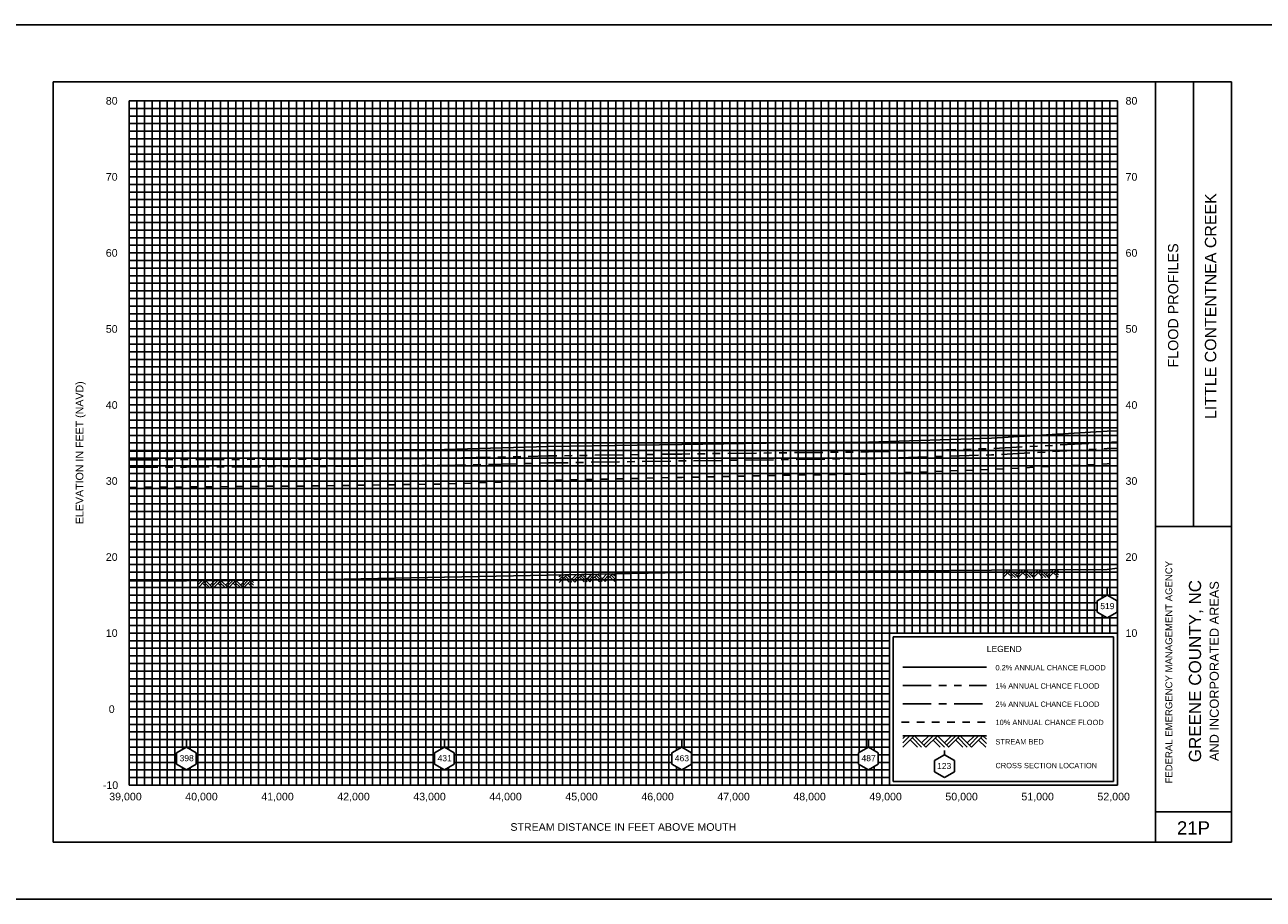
# Model space of a CAD drawing. Header units: inches. Extents: x -2 to 100, y -2 to 19.
# Tile 4 of 7: x 50 to 66, y -2 to 10. Entities that reach past the tile are written whole.
import ezdxf
from ezdxf.enums import TextEntityAlignment as Align

# ---------------------------------------------------------------- set-up
doc = ezdxf.new("R2010")
doc.units = ezdxf.units.IN
doc.header["$LTSCALE"] = 0.3
doc.header["$MEASUREMENT"] = 0
doc.set_wipeout_variables(frame=1)
for name, pattern in [('CENTER', [2, 1.25, -0.25, 0.25, -0.25]), ('DOT', [0.25, 0, -0.25]), ('HIDDEN', [0.375, 0.25, -0.125]), ('PHANTOM', [2.5, 1.25, -0.25, 0.25, -0.25, 0.25, -0.25])]:
    doc.linetypes.add(name, pattern=pattern)
doc.layers.get('0').update_dxf_attribs({"color": 3})
for name, color, linetype in [('1', 5, 'Continuous'), ('2', 50, 'Continuous'), ('3', 9, 'DOT'), ('7', 7, 'Continuous'), ('ROCK', 7, 'Continuous'), ('STREAM', 5, 'Continuous'), ('TEXT', 255, 'Continuous'), ('WS10', 4, 'HIDDEN'), ('WS100', 5, 'PHANTOM'), ('WS50', 1, 'CENTER'), ('WS500', 1, 'Continuous'), ('XSEC', 7, 'Continuous')]:
    doc.layers.add(name, color=color, linetype=linetype)
doc.styles.add('ARIAL', font='ARIAL.TTF')
doc.styles.add('xs', font='ARIAL.TTF')

# ---------------------------------------------------------------- blocks, each defined once
blk = doc.blocks.new('wipeout')
blk.add_wipeout([(0, 0.15), (-0.129917, 0.075), (-0.129917, -0.075), (0, -0.15), (0.129917, -0.075), (0.129917, 0.075)])
blk = doc.blocks.new('xsec')
blk.add_line((0, 0.35), (0, 0.25))
blk.add_blockref('wipeout', (0, 0.1))
for p, q in [((-0.13, 0.175), (0, 0.25)), ((-0.13, 0.025), (-0.13, 0.175)), ((0.13, 0.175), (0, 0.25)), ((0, 0.25), (0, 0.25)), ((0.13, 0.025), (0.13, 0.175)), ((0, -0.05), (-0.13, 0.025)), ((0, -0.05), (0.13, 0.025))]:
    blk.add_line(p, q)
blk = doc.blocks.new('rock')
at = {"layer": 'STREAM'}
for p, q in [((0.171, 0.001), (0.147, -0.023)), ((0.209, 0.001), (0.147, -0.061)), ((0.247, 0.001), (0.147, -0.099)), ((0.251, 0.001), (0.351, -0.099)), ((0.375, 0.001), (0.313, -0.061)), ((0.413, 0.001), (0.332, -0.08)), ((0.451, 0.001), (0.351, -0.099)), ((0.451, 0.001), (0.551, -0.099)), ((0.575, 0.001), (0.513, -0.061)), ((0.613, 0.001), (0.532, -0.08)), ((0.651, 0.001), (0.551, -0.099)), ((0.651, 0.001), (0.751, -0.099)), ((0.776, 0.001), (0.713, -0.061)), ((0.813, 0.001), (0.732, -0.08)), ((0.851, 0.001), (0.751, -0.099)), ((0.851, 0.001), (0.88, -0.028)), ((0.211, -0.034), (0.275, -0.099)), ((0.23, -0.016), (0.313, -0.099)), ((0.413, -0.036), (0.475, -0.099)), ((0.432, -0.018), (0.513, -0.099)), ((0.613, -0.036), (0.676, -0.099)), ((0.632, -0.018), (0.713, -0.099)), ((0.813, -0.036), (0.876, -0.099)), ((0.832, -0.018), (0.88, -0.066))]:
    blk.add_line(p, q, dxfattribs=at)

msp = doc.modelspace()

# ---------------------------------------------------------------- linework, layer by layer
for p, q in [((63.95, 1.95), (61.05, 1.95)), ((61.05, 1.95), (61.05, 0.05)), ((63.95, 0.05), (63.95, 1.95)), ((61.05, 0.05), (63.95, 0.05)), ((61.05, 0.05), (61.05, 0.05))]:
    msp.add_line(p, q)
at = {"layer": '1', "color": 8}
for p, q in [((66.25, 10), (49.25, 10)), ((49.25, -1.5), (66.25, -1.5))]:
    msp.add_line(p, q, dxfattribs=at)
at = {"layer": '1'}
for p, q in [((50, 9.25), (50, -0.75)), ((65.5, 9.25), (50, 9.25)), ((64.5, -0.75), (64.5, 9.25)), ((65, 3.4), (65, 9.25)), ((65.5, -0.75), (65.5, 9.25)), ((64.5, 3.4), (65.5, 3.4)), ((64.5, -0.35), (65.5, -0.35)), ((50, -0.75), (50, -0.75)), ((50, -0.75), (65.5, -0.75))]:
    msp.add_line(p, q, dxfattribs=at)
at = {"layer": '2', "color": 50}
for p, q in [((51, 0), (51, 9)), ((51, 9), (64, 9)), ((52, 0), (52, 9)), ((53, 0), (53, 9)), ((54, 0), (54, 9)), ((55, 0), (55, 9)), ((56, 0), (56, 9)), ((57, 0), (57, 9)), ((58, 0), (58, 9)), ((59, 0), (59, 9)), ((60, 0), (60, 9)), ((61, 0), (61, 9)), ((64, 0), (64, 9)), ((51, 7), (64, 7)), ((51, 6), (64, 6)), ((51, 5), (64, 5)), ((51, 4), (64, 4)), ((51, 3), (64, 3)), ((51, 2), (64, 2)), ((51, 1), (61, 1)), ((51, 0), (64, 0))]:
    msp.add_line(p, q, dxfattribs=at)
at = {"layer": '2', "color": 50, "linetype": 'Continuous'}
for p, q in [((62, 2), (62, 9)), ((63, 2), (63, 9)), ((51, 8), (64, 8))]:
    msp.add_line(p, q, dxfattribs=at)
at = {"layer": '3', "color": 8, "linetype": 'Continuous'}
for p, q in [((51.1, 0), (51.1, 9)), ((51.2, 0), (51.2, 9)), ((51.3, 0), (51.3, 9)), ((51.4, 0), (51.4, 9)), ((51.5, 0), (51.5, 9)), ((51.6, 0), (51.6, 9)), ((51.7, 0), (51.7, 9)), ((51.8, 0), (51.8, 9)), ((51.9, 0), (51.9, 9)), ((52.1, 0), (52.1, 9)), ((52.2, 0), (52.2, 9)), ((52.3, 0), (52.3, 9)), ((52.4, 0), (52.4, 9)), ((52.5, 0), (52.5, 9)), ((52.6, 0), (52.6, 9)), ((52.7, 0), (52.7, 9)), ((52.8, 0), (52.8, 9)), ((52.9, 0), (52.9, 9)), ((53.1, 0), (53.1, 9)), ((53.2, 0), (53.2, 9)), ((53.3, 0), (53.3, 9)), ((53.4, 0), (53.4, 9)), ((53.5, 0), (53.5, 9)), ((53.6, 0), (53.6, 9)), ((53.7, 0), (53.7, 9)), ((53.8, 0), (53.8, 9)), ((53.9, 0), (53.9, 9)), ((54.1, 0), (54.1, 9)), ((54.2, 0), (54.2, 9)), ((54.3, 0), (54.3, 9)), ((54.4, 0), (54.4, 9)), ((54.5, 0), (54.5, 9)), ((54.6, 0), (54.6, 9)), ((54.7, 0), (54.7, 9)), ((54.8, 0), (54.8, 9)), ((54.9, 0), (54.9, 9)), ((55.1, 0), (55.1, 9)), ((55.2, 0), (55.2, 9)), ((55.3, 0), (55.3, 9)), ((55.4, 0), (55.4, 9)), ((55.5, 0), (55.5, 9)), ((55.6, 0), (55.6, 9)), ((55.7, 0), (55.7, 9)), ((55.8, 0), (55.8, 9)), ((55.9, 0), (55.9, 9)), ((56.1, 0), (56.1, 9)), ((56.2, 0), (56.2, 9)), ((56.3, 0), (56.3, 9)), ((56.4, 0), (56.4, 9)), ((56.5, 0), (56.5, 9)), ((56.6, 0), (56.6, 9)), ((56.7, 0), (56.7, 9)), ((56.8, 0), (56.8, 9)), ((56.9, 0), (56.9, 9)), ((57.1, 0), (57.1, 9)), ((57.2, 0), (57.2, 9)), ((57.3, 0), (57.3, 9)), ((57.4, 0), (57.4, 9)), ((57.5, 0), (57.5, 9)), ((57.6, 0), (57.6, 9)), ((57.7, 0), (57.7, 9)), ((57.8, 0), (57.8, 9)), ((57.9, 0), (57.9, 9)), ((58.1, 0), (58.1, 9)), ((58.2, 0), (58.2, 9)), ((58.3, 0), (58.3, 9)), ((58.4, 0), (58.4, 9)), ((58.5, 0), (58.5, 9)), ((58.6, 0), (58.6, 9)), ((58.7, 0), (58.7, 9)), ((58.8, 0), (58.8, 9)), ((58.9, 0), (58.9, 9)), ((59.1, 0), (59.1, 9)), ((59.2, 0), (59.2, 9)), ((59.3, 0), (59.3, 9)), ((59.4, 0), (59.4, 9)), ((59.5, 0), (59.5, 9)), ((59.6, 0), (59.6, 9)), ((59.7, 0), (59.7, 9)), ((59.8, 0), (59.8, 9)), ((59.9, 0), (59.9, 9)), ((60.1, 0), (60.1, 9)), ((60.2, 0), (60.2, 9)), ((60.3, 0), (60.3, 9)), ((60.4, 0), (60.4, 9)), ((60.5, 0), (60.5, 9)), ((60.6, 0), (60.6, 9)), ((60.7, 0), (60.7, 9)), ((60.8, 0), (60.8, 9)), ((60.9, 0), (60.9, 9)), ((61.1, 2), (61.1, 9)), ((61.2, 2), (61.2, 9)), ((61.3, 2), (61.3, 9)), ((61.4, 2), (61.4, 9)), ((61.5, 2), (61.5, 9)), ((61.6, 2), (61.6, 9)), ((61.7, 2), (61.7, 9)), ((61.8, 2), (61.8, 9)), ((61.9, 2), (61.9, 9)), ((62.1, 2), (62.1, 9)), ((62.2, 2), (62.2, 9)), ((62.3, 2), (62.3, 9)), ((62.4, 2), (62.4, 9)), ((62.5, 2), (62.5, 9)), ((62.6, 2), (62.6, 9)), ((62.7, 2), (62.7, 9)), ((62.8, 2), (62.8, 9)), ((62.9, 2), (62.9, 9)), ((63.1, 2), (63.1, 9)), ((63.2, 2), (63.2, 9)), ((63.3, 2), (63.3, 9)), ((63.4, 2), (63.4, 9)), ((63.5, 2), (63.5, 9)), ((63.6, 2), (63.6, 9)), ((63.7, 2), (63.7, 9)), ((63.8, 2), (63.8, 9)), ((63.9, 2), (63.9, 9)), ((51, 8.9), (64, 8.9)), ((51, 8.8), (64, 8.8)), ((51, 8.7), (64, 8.7)), ((51, 8.6), (64, 8.6)), ((51, 8.5), (64, 8.5)), ((51, 8.4), (64, 8.4)), ((51, 8.3), (64, 8.3)), ((51, 8.2), (64, 8.2)), ((51, 8.1), (64, 8.1)), ((51, 7.9), (64, 7.9)), ((51, 7.8), (64, 7.8)), ((51, 7.7), (64, 7.7)), ((51, 7.6), (64, 7.6)), ((51, 7.5), (64, 7.5)), ((51, 7.4), (64, 7.4)), ((51, 7.3), (64, 7.3)), ((51, 7.2), (64, 7.2)), ((51, 7.1), (64, 7.1)), ((51, 6.9), (64, 6.9)), ((51, 6.8), (64, 6.8)), ((51, 6.7), (64, 6.7)), ((51, 6.6), (64, 6.6)), ((51, 6.5), (64, 6.5)), ((51, 6.4), (64, 6.4)), ((51, 6.3), (64, 6.3)), ((51, 6.2), (64, 6.2)), ((51, 6.1), (64, 6.1)), ((51, 5.9), (64, 5.9)), ((51, 5.8), (64, 5.8)), ((51, 5.7), (64, 5.7)), ((51, 5.6), (64, 5.6)), ((51, 5.5), (64, 5.5)), ((51, 5.4), (64, 5.4)), ((51, 5.3), (64, 5.3)), ((51, 5.2), (64, 5.2)), ((51, 5.1), (64, 5.1)), ((51, 4.9), (64, 4.9)), ((51, 4.8), (64, 4.8)), ((51, 4.7), (64, 4.7)), ((51, 4.6), (64, 4.6)), ((51, 4.5), (64, 4.5)), ((51, 4.4), (64, 4.4)), ((51, 4.3), (64, 4.3)), ((51, 4.2), (64, 4.2)), ((51, 4.1), (64, 4.1)), ((51, 3.9), (64, 3.9)), ((51, 3.8), (64, 3.8)), ((51, 3.7), (64, 3.7)), ((51, 3.6), (64, 3.6)), ((51, 3.5), (64, 3.5)), ((51, 3.4), (64, 3.4)), ((51, 3.3), (64, 3.3)), ((51, 3.2), (64, 3.2)), ((51, 3.1), (64, 3.1)), ((51, 2.9), (64, 2.9)), ((51, 2.8), (64, 2.8)), ((51, 2.7), (64, 2.7)), ((51, 2.6), (64, 2.6)), ((51, 2.5), (64, 2.5)), ((51, 2.4), (64, 2.4)), ((51, 2.3), (64, 2.3)), ((51, 2.2), (64, 2.2)), ((51, 2.1), (64, 2.1)), ((51, 1.9), (61, 1.9)), ((51, 1.8), (61, 1.8)), ((51, 1.7), (61, 1.7)), ((51, 1.6), (61, 1.6)), ((51, 1.5), (61, 1.5)), ((51, 1.4), (61, 1.4)), ((51, 1.3), (61, 1.3)), ((51, 1.2), (61, 1.2)), ((51, 1.1), (61, 1.1)), ((51, 0.9), (61, 0.9)), ((51, 0.8), (61, 0.8)), ((51, 0.7), (61, 0.7)), ((51, 0.6), (61, 0.6)), ((51, 0.5), (61, 0.5)), ((51, 0.4), (61, 0.4)), ((51, 0.3), (61, 0.3)), ((51, 0.2), (61, 0.2)), ((51, 0.1), (61, 0.1))]:
    msp.add_line(p, q, dxfattribs=at)
at = {"layer": '7'}
for p, q in [((61.725, 0.4), (61.595, 0.325)), ((61.725, 0.4), (61.725, 0.458)), ((61.855, 0.325), (61.725, 0.4)), ((61.595, 0.325), (61.595, 0.175)), ((61.595, 0.325), (61.595, 0.325)), ((61.595, 0.175), (61.725, 0.1)), ((61.725, 0.1), (61.855, 0.175)), ((61.855, 0.175), (61.855, 0.325))]:
    msp.add_line(p, q, dxfattribs=at)
at = {"layer": 'STREAM'}
for p, q in [((61.212, 0.65), (61.175, 0.613)), ((61.268, 0.65), (61.175, 0.557)), ((61.325, 0.65), (61.175, 0.5)), ((61.175, 0.65), (62.275, 0.65)), ((61.271, 0.596), (61.368, 0.5)), ((61.3, 0.625), (61.424, 0.5)), ((61.331, 0.65), (61.481, 0.5)), ((61.518, 0.65), (61.424, 0.557)), ((61.574, 0.65), (61.453, 0.528)), ((61.631, 0.65), (61.481, 0.5)), ((61.574, 0.593), (61.668, 0.5)), ((61.603, 0.622), (61.724, 0.5)), ((61.631, 0.65), (61.781, 0.5)), ((61.818, 0.65), (61.724, 0.557)), ((61.874, 0.65), (61.753, 0.528)), ((61.928, 0.648), (61.778, 0.498)), ((61.874, 0.593), (61.968, 0.5)), ((61.903, 0.622), (62.024, 0.5)), ((61.931, 0.65), (62.081, 0.5)), ((62.118, 0.65), (62.024, 0.557)), ((62.174, 0.65), (62.053, 0.528)), ((62.231, 0.65), (62.081, 0.5)), ((62.174, 0.593), (62.268, 0.5)), ((62.203, 0.622), (62.275, 0.549)), ((62.231, 0.65), (62.275, 0.606))]:
    msp.add_line(p, q, dxfattribs=at)
at = {"layer": 'STREAM', "flags": 128}
msp.add_lwpolyline([(51, 2.683), (51.752, 2.688), (53.389, 2.701), (55.146, 2.735), (56.508, 2.762), (58.267, 2.796), (59.656, 2.806), (60.723, 2.814), (62.343, 2.826), (63.864, 2.838), (64, 2.852)], dxfattribs=at)
at = {"layer": 'WS10'}
msp.add_line((61.16, 0.83), (62.26, 0.83), dxfattribs=at)
at = {"layer": 'WS10', "flags": 128}
msp.add_lwpolyline([(51, 3.916), (51.752, 3.922), (53.389, 3.935), (55.146, 3.96), (56.508, 4.008), (58.267, 4.048), (59.656, 4.076), (60.723, 4.092), (62.343, 4.153), (63.864, 4.227), (64, 4.232)], dxfattribs=at)
at = {"layer": 'WS100'}
msp.add_line((61.175, 1.31), (62.275, 1.31), dxfattribs=at)
at = {"layer": 'WS100', "flags": 128}
msp.add_lwpolyline([(51, 4.278), (51.752, 4.282), (53.389, 4.288), (55.146, 4.3), (56.508, 4.33), (58.267, 4.355), (59.656, 4.372), (60.723, 4.382), (62.343, 4.426), (63.864, 4.507), (64, 4.512)], dxfattribs=at)
at = {"layer": 'WS50'}
msp.add_line((61.175, 1.07), (62.275, 1.07), dxfattribs=at)
at = {"layer": 'WS50', "flags": 128}
msp.add_lwpolyline([(51, 4.18), (51.752, 4.184), (53.389, 4.191), (55.146, 4.205), (56.508, 4.237), (58.267, 4.264), (59.656, 4.283), (60.723, 4.295), (62.343, 4.343), (63.864, 4.426), (64, 4.431)], dxfattribs=at)
at = {"layer": 'WS500'}
msp.add_line((61.175, 1.55), (62.275, 1.55), dxfattribs=at)
at = {"layer": 'WS500', "flags": 128}
msp.add_lwpolyline([(51, 4.388), (51.752, 4.393), (53.389, 4.401), (55.146, 4.416), (56.508, 4.453), (58.267, 4.482), (59.656, 4.501), (60.723, 4.513), (62.343, 4.563), (63.864, 4.655), (64, 4.661)], dxfattribs=at)

# ---------------------------------------------------------------- block references
at = {"layer": 'ROCK'}
for p, rotation in [((56.508, 2.762), 1.107336), ((62.343, 2.826), 0.4520243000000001), ((51.752, 2.688), 0.4550003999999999)]:
    msp.add_blockref('rock', p, dxfattribs=dict(at, rotation=rotation))

# ---------------------------------------------------------------- texts
at = {"style": 'ARIAL'}
for s, height, p in [('LEGEND', 0.08, (62.281, 1.752)), ('0.2% ANNUAL CHANCE FLOOD', 0.07, (62.395, 1.51)), ('1% ANNUAL CHANCE FLOOD', 0.07, (62.395, 1.27)), ('2% ANNUAL CHANCE FLOOD', 0.07, (62.395, 1.03)), ('10% ANNUAL CHANCE FLOOD', 0.07, (62.395, 0.79)), ('STREAM BED', 0.07, (62.395, 0.535)), ('CROSS SECTION LOCATION', 0.07, (62.395, 0.223))]:
    msp.add_text(s, height=height, dxfattribs=at).set_placement(p)
at = {"layer": 'TEXT'}
for s, height, style, p in [('    80', 0.1, 'ARIAL', (50.536, 8.95)), ('   80', 0.1, 'ARIAL', (63.99, 8.95)), ('    70', 0.1, 'ARIAL', (50.536, 7.95)), ('   70', 0.1, 'ARIAL', (63.99, 7.95)), ('    60', 0.1, 'ARIAL', (50.536, 6.95)), ('   60', 0.1, 'ARIAL', (63.99, 6.95)), ('    50', 0.1, 'ARIAL', (50.536, 5.95)), ('   50', 0.1, 'ARIAL', (63.99, 5.95)), ('    40', 0.1, 'ARIAL', (50.536, 4.95)), ('   40', 0.1, 'ARIAL', (63.99, 4.95)), ('    30', 0.1, 'ARIAL', (50.536, 3.95)), ('   30', 0.1, 'ARIAL', (63.99, 3.95)), ('    20', 0.1, 'ARIAL', (50.536, 2.95)), ('   20', 0.1, 'ARIAL', (63.99, 2.95)), ('    10', 0.1, 'ARIAL', (50.536, 1.95)), ('   10', 0.1, 'ARIAL', (63.99, 1.95)), ('     0', 0.1, 'ARIAL', (50.536, 0.95)), ('123', 0.08, 'xs', (61.627, 0.212)), ('   -10', 0.1, 'ARIAL', (50.536, -0.05))]:
    msp.add_text(s, height=height, dxfattribs=dict(at, style=style)).set_placement(p)
at = {"layer": 'TEXT', "style": 'ARIAL'}
for s, height, p in [('LITTLE CONTENTNEA CREEK', 0.15, (65.3, 6.3)), ('GREENE COUNTY, NC', 0.16, (65.1, 1.5)), ('AND INCORPORATED AREAS', 0.12, (65.333, 1.5))]:
    msp.add_text(s, height=height, rotation=90, dxfattribs=at).set_placement(p, align=Align.CENTER)
for s, height, p in [('FLOOD PROFILES', 0.135, (64.8, 5.491)), ('ELEVATION IN FEET (NAVD)', 0.1, (50.396, 3.433)), ('FEDERAL EMERGENCY MANAGEMENT AGENCY', 0.09, (64.721, 0.022))]:
    msp.add_text(s, height=height, rotation=90, dxfattribs=at).set_placement(p)
for s, height, p in [('39,000', 0.1, (50.95, -0.2)), ('40,000', 0.1, (51.95, -0.2)), ('41,000', 0.1, (52.95, -0.2)), ('42,000', 0.1, (53.95, -0.2)), ('43,000', 0.1, (54.95, -0.2)), ('44,000', 0.1, (55.95, -0.2)), ('45,000', 0.1, (56.95, -0.2)), ('46,000', 0.1, (57.95, -0.2)), ('47,000', 0.1, (58.95, -0.2)), ('48,000', 0.1, (59.95, -0.2)), ('49,000', 0.1, (60.95, -0.2)), ('50,000', 0.1, (61.95, -0.2)), ('51,000', 0.1, (62.95, -0.2)), ('52,000', 0.1, (63.95, -0.2)), ('21P', 0.175, (65, -0.65)), ('STREAM DISTANCE IN FEET ABOVE MOUTH', 0.1, (57.5, -0.6))]:
    msp.add_text(s, height=height, dxfattribs=at).set_placement(p, align=Align.CENTER)

# ---------------------------------------------------------------- next in the draw order: block references
at = {"layer": 'XSEC', "color": 3}
for p in [(63.864, 2.25), (51.752, 0.25), (55.146, 0.25), (58.267, 0.25), (60.723, 0.25)]:
    msp.add_blockref('xsec', p, dxfattribs=at)

# ---------------------------------------------------------------- next in the draw order: texts
at = {"layer": 'TEXT', "style": 'xs'}
for s, p in [('519', (63.774, 2.315)), ('398', (51.662, 0.315)), ('431', (55.056, 0.315)), ('463', (58.177, 0.315)), ('487', (60.633, 0.315))]:
    msp.add_text(s, height=0.08, dxfattribs=at).set_placement(p)

doc.saveas('drawing.dxf')
